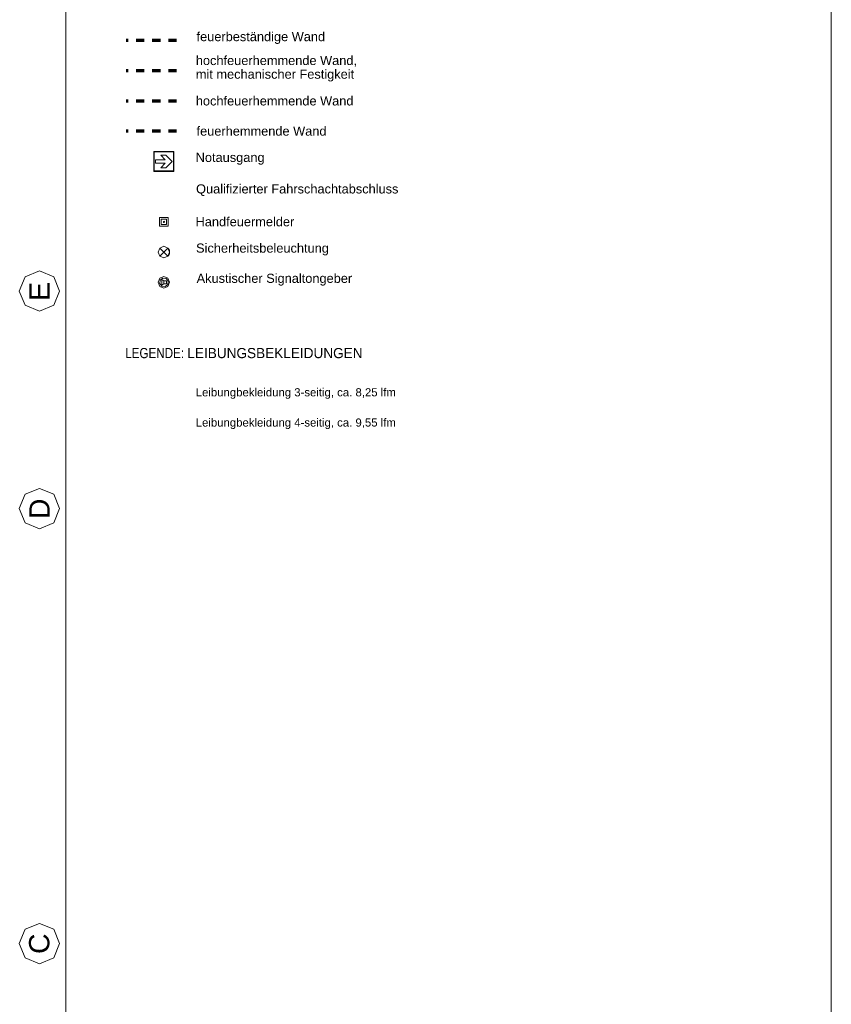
# Model space of a CAD drawing. Header units: metres. Extents: x -45.2 to 14.3, y -31.8 to 10.2.
# Tile 151 of 152: x 4.2 to 14.3, y -14.3 to -2. Entities that reach past the tile are written whole.
import ezdxf

# ---------------------------------------------------------------- set-up
doc = ezdxf.new("R2010")
doc.units = ezdxf.units.M
doc.header["$LTSCALE"] = 0.05
doc.linetypes.add('Achsen 01', pattern=[5.291531, 3.175, -1.058062, 0.352704, -0.705764])
doc.linetypes.add('gestrichelt - 01', pattern=[2, 1, -1])
doc.layers.add('AV1-Achsen', color=1, linetype='Achsen 01', lineweight=18, true_color=0xff0000)
for name, color, linetype, lineweight in [('AV1-Brandschutzkonzept-Brandschutzkonzept', 7, 'Continuous', 5), ('AV1-Planrahmen', 7, 'Continuous', 9), ('Keine', 7, 'Continuous', 9)]:
    doc.layers.add(name, color=color, linetype=linetype, lineweight=lineweight)
doc.styles.add('Arial', font='arial.ttf')
doc.styles.add('Arial Narrow', font='ARIALN.TTF')

# ---------------------------------------------------------------- blocks, each defined once
blk = doc.blocks.new('Group')
at = {"layer": 'AV1-Planrahmen', "color": 7}
blk.add_line((0.4045, 0.1685), (0.4045, 0.1735), dxfattribs=at)
at = {"layer": 'AV1-Planrahmen', "color": 7, "flags": 128}
for points in [[(-0.5945, -0.4205), (-0.5945, 0.4205), (0.5945, 0.4205), (0.5945, -0.4205)], [(-0.5695, -0.4155), (-0.5695, 0.4155), (0.4045, 0.4155), (0.4045, -0.4155)]]:
    blk.add_lwpolyline(points, close=True, dxfattribs=at)

msp = doc.modelspace()

# ---------------------------------------------------------------- linework, layer by layer
at = {"layer": 'AV1-Achsen', "linetype": 'Continuous'}
for points in [[(4.7, -5.4), (4.627, -5.577), (4.45, -5.65), (4.273, -5.577), (4.2, -5.4), (4.273, -5.223), (4.45, -5.15), (4.627, -5.223)], [(4.7, -8.1), (4.627, -8.277), (4.45, -8.35), (4.273, -8.277), (4.2, -8.1), (4.273, -7.923), (4.45, -7.85), (4.627, -7.923)], [(4.7, -13.5), (4.627, -13.677), (4.45, -13.75), (4.273, -13.677), (4.2, -13.5), (4.273, -13.323), (4.45, -13.25), (4.627, -13.323)]]:
    msp.add_lwpolyline(points, close=True, dxfattribs=at)
at = {"layer": 'AV1-Brandschutzkonzept-Brandschutzkonzept', "color": 92, "linetype": 'Continuous', "lineweight": 9, "true_color": 0x00bb00}
for p, q in [((5.943, -4.967), (6.044, -4.866)), ((6.044, -4.967), (5.943, -4.866))]:
    msp.add_line(p, q, dxfattribs=at)
at = {"layer": 'AV1-Brandschutzkonzept-Brandschutzkonzept', "color": 1, "true_color": 0xff0000}
for points in [[(5.94, -4.595), (6.048, -4.595), (6.048, -4.488), (5.94, -4.488)], [(5.96, -4.575), (6.027, -4.575), (6.027, -4.508), (5.96, -4.508)]]:
    msp.add_lwpolyline(points, close=True, dxfattribs=at)
at = {"layer": 'AV1-Brandschutzkonzept-Brandschutzkonzept', "color": 1, "lineweight": 5, "true_color": 0xff0000}
msp.add_lwpolyline([(5.986, -4.542), (5.987, -4.543), (5.987, -4.544), (5.987, -4.545), (5.988, -4.546), (5.989, -4.547), (5.99, -4.548), (5.991, -4.549), (5.993, -4.549), (5.994, -4.549), (5.994, -4.549), (5.995, -4.549), (5.996, -4.549), (5.998, -4.548), (5.999, -4.547), (6, -4.546), (6, -4.545), (6.001, -4.544), (6.001, -4.543), (6.001, -4.542), (6.001, -4.542), (6.001, -4.54), (6.001, -4.539), (6, -4.538), (6, -4.537), (5.999, -4.536), (5.998, -4.535), (5.996, -4.535), (5.995, -4.534), (5.994, -4.534), (5.994, -4.534), (5.993, -4.534), (5.991, -4.535), (5.99, -4.535), (5.989, -4.536), (5.988, -4.537), (5.987, -4.538), (5.987, -4.539), (5.987, -4.54)], close=True, dxfattribs=at)
at = {"layer": 'AV1-Brandschutzkonzept-Brandschutzkonzept', "color": 92, "linetype": 'Continuous', "lineweight": 9, "true_color": 0x00bb00}
for points in [[(6.065, -4.917), (6.044, -4.967), (5.994, -4.988), (5.943, -4.967), (5.923, -4.917), (5.943, -4.866), (5.994, -4.845), (6.044, -4.866)], [(5.994, -4.917), (6.044, -4.967), (6.044, -4.967), (6.052, -4.958), (6.059, -4.947), (6.063, -4.935), (6.065, -4.923), (6.065, -4.91), (6.063, -4.898), (6.059, -4.886), (6.052, -4.876), (6.044, -4.866)]]:
    msp.add_lwpolyline(points, close=True, dxfattribs=at)
at = {"layer": 'AV1-Brandschutzkonzept-Brandschutzkonzept', "color": 1, "linetype": 'Continuous', "lineweight": 9, "true_color": 0xff0000}
for points in [[(6.065, -5.292), (6.044, -5.342), (5.994, -5.363), (5.943, -5.342), (5.923, -5.292), (5.943, -5.241), (5.994, -5.22), (6.044, -5.241)], [(6.046, -5.277), (6.041, -5.318), (6.008, -5.343), (5.968, -5.338), (5.942, -5.306), (5.947, -5.265), (5.98, -5.24), (6.02, -5.245)], [(5.994, -5.275), (5.968, -5.258), (5.968, -5.326), (5.994, -5.309)], [(5.994, -5.275), (6.028, -5.275), (6.028, -5.309), (5.994, -5.309)]]:
    msp.add_lwpolyline(points, close=True, dxfattribs=at)
at = {"layer": 'Keine', "color": 220, "linetype": 'gestrichelt - 01', "lineweight": 70, "true_color": 0xff00bc}
msp.add_line((6.15, -2.292), (5.525, -2.292), dxfattribs=at)
at = {"layer": 'Keine', "color": 2, "linetype": 'gestrichelt - 01', "lineweight": 70, "true_color": 0xdfff00}
msp.add_line((6.15, -2.667), (5.525, -2.667), dxfattribs=at)
at = {"layer": 'Keine', "color": 1, "linetype": 'gestrichelt - 01', "lineweight": 70, "true_color": 0xff0000}
msp.add_line((6.15, -3.042), (5.525, -3.042), dxfattribs=at)
at = {"layer": 'Keine', "color": 40, "linetype": 'gestrichelt - 01', "lineweight": 70, "true_color": 0xffc000}
msp.add_line((6.15, -3.417), (5.525, -3.417), dxfattribs=at)
at = {"layer": 'Keine', "color": 7, "linetype": 'Continuous'}
msp.add_lwpolyline([(5.869, -3.667), (6.119, -3.667), (6.119, -3.917), (5.869, -3.917)], close=True, dxfattribs=at)
at = {"layer": 'Keine', "color": 106, "linetype": 'Continuous', "true_color": 0x008011}
msp.add_lwpolyline([(5.875, -3.673), (6.113, -3.673), (6.113, -3.91), (5.875, -3.91)], close=True, dxfattribs=at)
at = {"layer": 'Keine', "color": 255, "linetype": 'Continuous'}
msp.add_lwpolyline([(6.011, -3.814), (5.956, -3.869), (6.019, -3.869), (6.097, -3.792), (6.019, -3.714), (5.956, -3.714), (6.011, -3.77), (5.891, -3.77), (5.891, -3.814)], close=True, dxfattribs=at)

# ---------------------------------------------------------------- block references
at = {"layer": 'Keine', "color": 7, "transparency": 33554687, "xscale": 50, "yscale": 50, "zscale": 50}
msp.add_blockref('Group', (-15.45, -10.8), dxfattribs=at)

# ---------------------------------------------------------------- texts
at = {"layer": 'AV1-Achsen', "char_height": 0.252, "attachment_point": 7, "rotation": 90, "style": 'Arial'}
for s, insert in [('E', (4.576, -5.522)), ('D', (4.576, -8.231)), ('C', (4.576, -13.629))]:
    msp.add_mtext(s, dxfattribs=dict(at, insert=insert))
at = {"layer": 'AV1-Brandschutzkonzept-Brandschutzkonzept', "color": 7, "attachment_point": 7, "style": 'Arial'}
for s, insert, char_height in [('Notausgang', (6.388, -3.832), 0.1135), ('Qualifizierter Fahrschachtabschluss', (6.393, -4.22), 0.11348), ('Handfeuermelder', (6.387, -4.598), 0.11348), ('Sicherheitsbeleuchtung', (6.393, -4.958), 0.11348), ('Akustischer Signaltongeber', (6.4, -5.333), 0.11348)]:
    msp.add_mtext(s, dxfattribs=dict(at, insert=insert, char_height=char_height))
at = {"layer": 'Keine', "color": 7, "attachment_point": 7}
for s, insert, char_height, style in [('feuerbeständige Wand', (6.399, -2.333), 0.11348, 'Arial'), ('hochfeuerhemmende Wand,', (6.39, -2.616), 0.11348, 'Arial'), ('mit mechanischer Festigkeit', (6.39, -2.799), 0.11348, 'Arial'), ('hochfeuerhemmende Wand', (6.39, -3.098), 0.11348, 'Arial'), ('feuerhemmende Wand', (6.399, -3.473), 0.11348, 'Arial'), ('LEGENDE: ', (5.514, -6.235), 0.1261, 'Arial Narrow'), ('Leibungbekleidung 3-seitig, ca. 8,25 lfm', (6.389, -6.738), 0.10087, 'Arial'), ('Leibungbekleidung 4-seitig, ca. 9,55 lfm', (6.389, -7.113), 0.10087, 'Arial')]:
    msp.add_mtext(s, dxfattribs=dict(at, insert=insert, char_height=char_height, style=style))
at = {"layer": 'Keine', "color": 7, "insert": (6.285, -6.235), "char_height": 0.12609, "attachment_point": 7}
msp.add_mtext('LEIBUNGSBEKLEIDUNGEN', dxfattribs=at)

doc.saveas('drawing.dxf')
